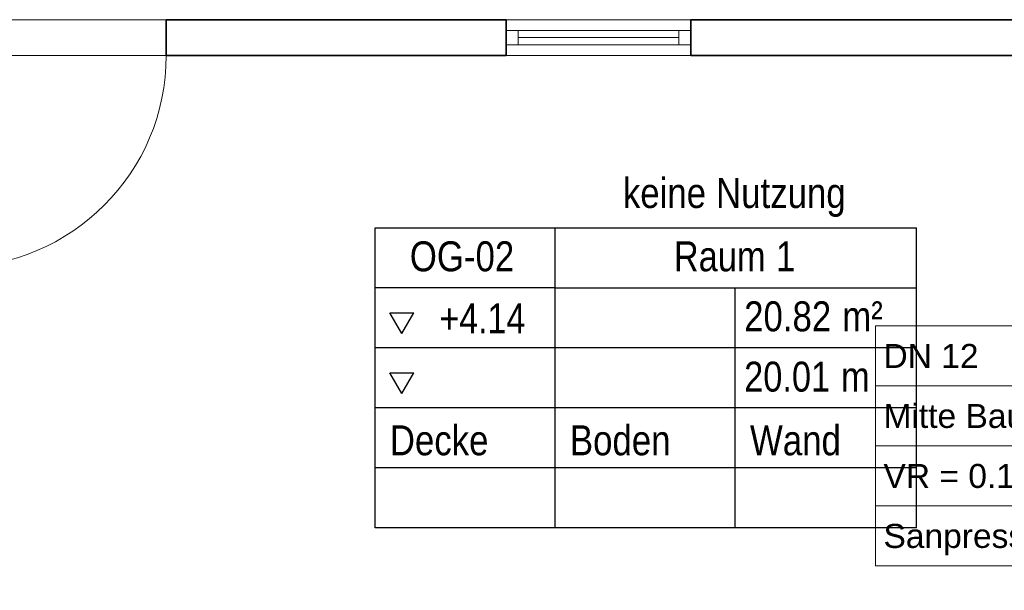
# Model space of a CAD drawing. Extents: x -155 to 515, y -70 to 524.
# Tile 6 of 9: x 177 to 259, y 236 to 283. Entities that reach past the tile are written whole.
import ezdxf
from ezdxf.lldxf.tags import DXFTag

# ---------------------------------------------------------------- set-up
doc = ezdxf.new("R2010")
doc.units = 0
doc.layers.get('0').update_dxf_attribs({"lineweight": 5})
doc.layers.add('5_OG-BESTAND', color=7, linetype='Continuous', lineweight=25)
doc.layers.add('5_OG-RAUM', color=7, linetype='Continuous', lineweight=25)
doc.layers.add('S_Kaltwasser_Beschriftung', color=7, linetype='Continuous', lineweight=18, true_color=0x005e00)
doc.styles.get("Standard").update_dxf_attribs({"font": 'arial.ttf'})
tags = doc.linetypes.add('PUNKT2_S9', pattern=[0.0005, 0, -0.0005]).pattern_tags.tags
tags[6:7] = [DXFTag(74, 4), DXFTag(75, 0), DXFTag(340, '0'), DXFTag(46, 1.0), DXFTag(50, 0.0), DXFTag(44, 0.0), DXFTag(45, 0.0)]
tags[4:5] = [DXFTag(74, 4), DXFTag(75, 0), DXFTag(340, '0'), DXFTag(46, 1.0), DXFTag(50, 0.0), DXFTag(44, 0.0), DXFTag(45, 0.0)]

# ---------------------------------------------------------------- blocks, each defined once
blk = doc.blocks.new('Referenz-A06HT28FNL', base_point=(-136.693, -45.756))
at = {"layer": '5_OG-BESTAND', "color": 0, "linetype": 'PUNKT2_S9', "lineweight": 13, "ltscale": 0.13}
for p, q in [((171.969, 283.36), (189.614, 283.361)), ((171.969, 280.365), (189.614, 280.366))]:
    blk.add_line(p, q, dxfattribs=at)
at = {"layer": '5_OG-BESTAND', "color": 0, "lineweight": 35}
for p, q in [((189.614, 280.366), (189.614, 283.361)), ((189.614, 283.361), (217.914, 283.361)), ((189.614, 280.366), (189.614, 283.361)), ((189.614, 283.361), (217.914, 283.361)), ((217.914, 283.361), (217.914, 280.366)), ((233.292, 283.361), (260.449, 283.361)), ((233.292, 283.361), (233.292, 280.366)), ((217.914, 280.366), (189.614, 280.366)), ((217.914, 280.366), (189.614, 280.366)), ((260.449, 280.366), (233.292, 280.366)), ((260.449, 280.366), (233.292, 280.366))]:
    blk.add_line(p, q, dxfattribs=at)
at = {"layer": '5_OG-BESTAND', "color": 0, "lineweight": 13}
for p, q in [((217.914, 283.361), (233.292, 283.361)), ((217.914, 282.463), (233.292, 282.463)), ((218.914, 281.263), (218.914, 282.463)), ((232.292, 281.263), (232.292, 282.463)), ((218.914, 281.863), (232.292, 281.863)), ((217.914, 281.263), (233.292, 281.263)), ((233.292, 280.366), (217.914, 280.366))]:
    blk.add_line(p, q, dxfattribs=at)
blk.add_ellipse((171.969, 280.366), major_axis=(0, -17.64), ratio=1, start_param=0, end_param=1.570796, dxfattribs=at)
at = {"layer": '5_OG-RAUM', "color": 0, "lineweight": -2}
for p, q in [((206.998, 261.016), (206.998, 266.016)), ((206.998, 266.016), (221.998, 266.016)), ((221.998, 261.016), (221.998, 266.016)), ((221.998, 266.016), (252.099, 266.016)), ((252.099, 241.016), (252.099, 266.016)), ((206.998, 241.016), (206.998, 261.016)), ((221.998, 261.016), (206.998, 261.016)), ((221.998, 241.016), (221.998, 261.016)), ((221.998, 261.016), (252.099, 261.016)), ((236.998, 241.016), (236.998, 261.016)), ((209.231, 257.203), (208.231, 258.935)), ((208.231, 258.935), (210.231, 258.935)), ((209.231, 257.203), (210.231, 258.935)), ((252.099, 256.016), (206.998, 256.016)), ((209.231, 252.203), (208.231, 253.935)), ((208.231, 253.935), (210.231, 253.935)), ((209.231, 252.203), (210.231, 253.935)), ((252.099, 251.016), (206.998, 251.016)), ((252.099, 246.016), (206.998, 246.016)), ((252.099, 241.016), (206.998, 241.016))]:
    blk.add_line(p, q, dxfattribs=at)
at = {"layer": '5_OG-RAUM', "color": 0, "lineweight": -2, "char_height": 2.5, "attachment_point": 1}
for s, insert in [('{\\W0.83;\\fArial;keine}', (227.644, 270.167)), ('{\\W0.83;\\fArial;Nutzung}', (235.407, 270.167)), ('{\\W0.83;\\fArial;OG-02}', (209.897, 264.889)), ('{\\W0.82;\\fArial;Raum}', (231.89, 264.889)), ('{\\W0.82;\\fArial;1}', (240.409, 264.889)), ('{\\W0.83;\\fArial;m²}', (245.914, 259.888)), ('{\\W0.81;\\fArial;+4.14}', (212.363, 259.716)), ('{\\W0.83;\\fArial;20.82}', (237.745, 259.888)), ('{\\W0.82;\\fArial;20.01}', (237.745, 254.862)), ('{\\W0.82;\\fArial;m}', (245.816, 254.862)), ('{\\W0.83;\\fArial;Decke}', (208.231, 249.556)), ('{\\W0.83;\\fArial;Boden}', (223.231, 249.556)), ('{\\W0.83;\\fArial;Wand}', (238.231, 249.556))]:
    blk.add_mtext(s, dxfattribs=dict(at, insert=insert))
blk = doc.blocks.new('Bauteilbeschriftung-A06HT29HNL', base_point=(248.684, 223.436))
at = {"color": 0, "lineweight": -2}
for p, q in [((248.684, 257.834), (286.867, 257.834)), ((248.684, 237.834), (248.684, 257.834)), ((286.867, 257.834), (286.867, 237.834)), ((248.684, 252.834), (286.867, 252.834)), ((248.684, 247.834), (286.867, 247.834)), ((248.684, 242.834), (286.867, 242.834)), ((286.867, 237.834), (248.684, 237.834))]:
    blk.add_line(p, q, dxfattribs=at)
at = {"color": 0, "linetype": 'ByBlock', "lineweight": -2, "ltscale": 0.18}
blk.add_line((267.776, 237.834), (267.776, 223.436), dxfattribs=at)
at = {"color": 0, "linetype": 'ByBlock', "lineweight": -2, "ltscale": 0.18, "char_height": 2, "attachment_point": 1}
for s, insert in [('{\\fArial;DN 12}', (249.351, 256.334)), ('{\\fArial;Mitte Bauteil = 8.5 cm ab FFB}', (249.351, 251.334)), ('{\\fArial;VR = 0.14 l/s}', (249.351, 246.334)), ('{\\fArial;Sanpress INOX}', (249.351, 241.334))]:
    blk.add_mtext(s, dxfattribs=dict(at, insert=insert))

msp = doc.modelspace()

# ---------------------------------------------------------------- block references
at = {"color": 251, "lineweight": 25, "ltscale": 0.25, "true_color": 0x585858}
msp.add_blockref('Referenz-A06HT28FNL', (-136.693, -45.756), dxfattribs=at)
at = {"layer": 'S_Kaltwasser_Beschriftung', "ltscale": 0.18}
msp.add_blockref('Bauteilbeschriftung-A06HT29HNL', (248.684, 223.436), dxfattribs=at)

doc.saveas('drawing.dxf')
